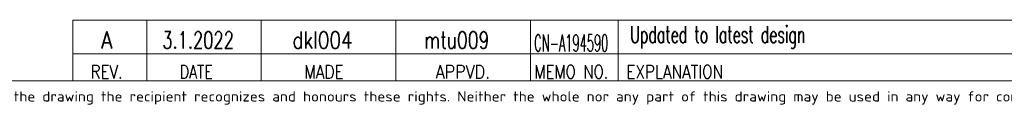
# Model space of a CAD drawing. Header units: inches. Extents: x 0 to 23760, y -13 to 16800.
# Tile 144 of 247: x 10084 to 15936, y 39 to 562. Entities that reach past the tile are written whole.
import ezdxf

# ---------------------------------------------------------------- set-up
doc = ezdxf.new("R2010")
doc.units = ezdxf.units.IN
doc.layers.add('210', color=7, linetype='Continuous', true_color=0xffffff)
doc.layers.add('254', color=7, linetype='Continuous', true_color=0xffffff)
doc.styles.add('iso-1', font='isocp.shx')
doc.styles.add('latin_extended', font='simplex.shx')

msp = doc.modelspace()

# ---------------------------------------------------------------- linework, layer by layer
at = {"layer": '210', "color": 7, "linetype": 'Continuous', "lineweight": 18}
msp.add_line((200, 200), (23560, 200), dxfattribs=at)
at = {"layer": '254', "color": 7, "linetype": 'Continuous', "lineweight": 18}
for p, q in [((10400.03, 201.514), (10400.03, 561.514)), ((16160.046, 360.033), (10400.046, 360.033))]:
    msp.add_line(p, q, dxfattribs=at)
at = {"layer": '254', "color": 7, "linetype": 'Continuous', "lineweight": 13}
msp.add_line((16160.04, 561.514), (10400.04, 561.514), dxfattribs=at)
at = {"layer": '254', "color": 3, "linetype": 'Continuous', "lineweight": 18}
for p, q in [((10840.03, 561.514), (10840.03, 201.514)), ((11520.03, 201.514), (11520.03, 561.514)), ((12320.03, 561.514), (12320.03, 201.514)), ((13120.03, 201.514), (13120.03, 561.514)), ((13640.03, 561.514), (13640.03, 201.514))]:
    msp.add_line(p, q, dxfattribs=at)
at = {"layer": '254', "color": 3, "linetype": 'Continuous', "lineweight": 13}
msp.add_line((16160.05, 200.033), (10400.05, 200.033), dxfattribs=at)

# ---------------------------------------------------------------- texts
at = {"layer": '210', "color": 211, "linetype": 'Continuous', "lineweight": 13, "insert": (7369.968, 59.059), "char_height": 60, "attachment_point": 7, "line_spacing_factor": 0.963855, "style": 'iso-1'}
msp.add_mtext('\\W1.2083;Copyright Wärtsilä. All rights reserved. By taking possession of the drawing the recipient recognizes and honours these rights. Neither the whole nor any part of this drawing may be used in any way for construction, fabrication, marketing or any other', dxfattribs=at)
at = {"layer": '254', "color": 3, "linetype": 'Continuous', "lineweight": 18, "char_height": 100, "attachment_point": 7, "line_spacing_factor": 0.963855, "style": 'latin_extended'}
for s, insert in [('\\W0.8818;A', (10567.636, 392.331)), ('\\W0.7093;3.1.2022', (10931.557, 392.331)), ('\\W0.8021;dkl004', (11705.036, 392.331)), ('\\W0.7468;mtu009', (12488.149, 392.331)), ('\\W0.4963;CN-A194590', (13141.977, 374.83)), ('\\W0.6187;Updated to latest design', (13711.979, 392.331))]:
    msp.add_mtext(s, dxfattribs=dict(at, insert=insert))
at = {"layer": '254', "color": 211, "linetype": 'Continuous', "lineweight": 18, "char_height": 80, "attachment_point": 7, "line_spacing_factor": 0.963855, "style": 'latin_extended'}
for s, insert in [('\\W0.8203;REV.', (10505.04, 213.799)), ('\\W0.7715;DATE', (11035.289, 213.799)), ('\\W0.8285;MADE', (11775.727, 213.799)), ('\\W0.8648;APPVD.', (12556.166, 213.799)), ('\\W0.8075;MEMO NO.', (13143.04, 213.799)), ('\\W0.8275;EXPLANATION', (13688.9, 213.799))]:
    msp.add_mtext(s, dxfattribs=dict(at, insert=insert))

doc.saveas('drawing.dxf')
